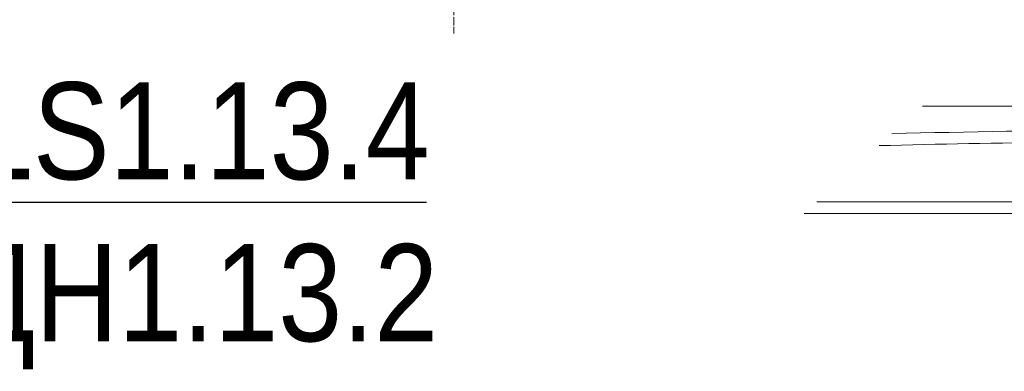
# Model space of a CAD drawing. Header units: millimetres. Extents: x -290 to 116110, y -2975 to 80225.
# Tile 27 of 247: x 54070 to 56609, y 20157 to 21063. Entities that reach past the tile are written whole.
import ezdxf
from ezdxf import colors
from ezdxf.entities.mleader import LeaderData, LeaderLine
from ezdxf.math import Vec2, Vec3

# ---------------------------------------------------------------- set-up
doc = ezdxf.new("R2010")
doc.units = ezdxf.units.MM
doc.linetypes.add('ADSK_Линия сетки', pattern=[25, 20, -2.5, 0, -2.5])
for name, color, linetype, lineweight in [('КИП_выноска', 6, 'Continuous', 25), ('Оси', 7, 'Continuous', 9), ('Парковка', 7, 'Continuous', 18), ('Элементы узлов', 7, 'Continuous', 18)]:
    doc.layers.add(name, color=color, linetype=linetype, lineweight=lineweight)
doc.styles.add('Arial', font='arial.ttf', dxfattribs={"width": 0.85, "height": 350})

# ---------------------------------------------------------------- blocks, each defined once
blk = doc.blocks.new('199_Парковочные места 3 класса и МГН - Средний класс-V62-B2_-11_400__На лист секция 4_-11_400')
at = {"layer": 'Парковка', "color": 253, "true_color": 0xaaaaaa}
for p, q in [((250, -4625), (250, -4775)), ((250, -4625), (350, -4625)), ((350, -4625), (350, -4665)), ((300, -4665), (885.6, -4665)), ((300, -4735), (949, -4735)), ((350, -4735), (350, -4775)), ((250, -4775), (350, -4775))]:
    blk.add_line(p, q, dxfattribs=at)
blk.add_arc((300, -4700), 35, 90, 270, dxfattribs=at)
at = {"layer": 'Элементы узлов', "color": 253, "true_color": 0xaaaaaa}
for p, q in [((707.7, -2069.1), (707.7, -3097.2)), ((677.7, -2516.2), (677.7, -3064)), ((580.6, -4328.2), (564.6, -4327.2)), ((564.6, -4327.2), (580.6, -4328.2))]:
    blk.add_line(p, q, dxfattribs=at)
for centre, radius, start, end in [((122294.8, -2693.9), 121863.7, 179.529578, 180.046118), ((122294.8, -2693.9), 121863.7, 179.529578, 180.046118), ((29999.8, -2117.9), 29507.5, 179.16337, 181.46149), ((29999.8, -2117.9), 29477.5, 180.62835, 181.52725), ((9206.1, -3181.8), 8800.8, 186.64422, 186.88355), ((9206.1, -3181.8), 8800.8, 186.64422, 186.88355), ((571.1, -4224.2), 103.1, 186.8835, 266.3593), ((571.1, -4224.2), 103.1, 186.8835, 266.3593)]:
    blk.add_arc(centre, radius, start, end, dxfattribs=at)
blk = doc.blocks.new('135_SLK_GD_AR_rvt-1-B2_-11_400__На лист секция 4_-11_400')
at = {"layer": 'Парковка', "color": 253, "lineweight": 18, "true_color": 0xaaaaaa, "rotation": 269.999999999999}
blk.add_blockref('199_Парковочные места 3 класса и МГН - Средний класс-V62-B2_-11_400__На лист секция 4_-11_400', (-13076409.7, -9277690.3), dxfattribs=at)
blk = doc.blocks.new('A$Cc005853f')
at = {"layer": 'Оси', "color": 253, "linetype": 'ADSK_Линия сетки', "true_color": 0xaaaaaa}
blk.add_line((53103.1, 2607.6), (53103.1, 76892.2), dxfattribs=at)
at = {"lineweight": 5}
blk.add_blockref('135_SLK_GD_AR_rvt-1-B2_-11_400__На лист секция 4_-11_400', (13133512.8, 9298039.8), dxfattribs=at)
blk = doc.blocks.new('_None')

msp = doc.modelspace()

# ---------------------------------------------------------------- block references
msp.add_blockref('A$Cc005853f', (2087, 921.7))

# ---------------------------------------------------------------- next in the draw order: leaders
at = {"layer": 'КИП_выноска'}
ml = msp.add_multileader_mtext('Standard', dxfattribs=at)
ml.set_content('LS1.13.1...LS1.13.4\\PДН1.13.1, ДН1.13.2', color=256, style='Arial')
ml.set_leader_properties(color=256, linetype='ByLayer', lineweight=-1)
ml.set_arrow_properties(name='NONE')
ml.build(insert=Vec2(0, 0))
ml.multileader.update_dxf_attribs({"has_dogleg": 0, "text_left_attachment_type": 6, "text_right_attachment_type": 6, "dogleg_length": 0.5, "arrow_head_size": 300})
ctx = ml.context
ctx.base_point, ctx.char_height, ctx.arrow_head_size, ctx.landing_gap_size, ctx.plane_origin = Vec3(52403.3, 20593.3), 250, 300, 100, Vec3(52948.5, 18041.1)
ctx.left_attachment, ctx.right_attachment = 6, 6
notes = []
notes.append((ctx, [(0, (1, 1, 0), (52402.8, 20593.3), (1, 0), 0.5, [(0, [(51619.9, 18357.2)], 0, [])])]))
ctx.mtext.insert, ctx.mtext.width, ctx.mtext.flow_direction = Vec3(52503.3, 20901.6), 3078.848, 5
ctx.mtext.has_bg_fill, ctx.mtext.bg_color, ctx.mtext.bg_scale_factor, ctx.mtext.bg_transparency, ctx.mtext.use_window_bg_color = 1, -1027028792, 1.5, 0, 1
for ctx, leaders in notes:
    for number, flags, end, landing, length, lines in leaders:
        leader = LeaderData()
        leader.index, (leader.has_last_leader_line, leader.has_dogleg_vector, leader.attachment_direction) = number, flags
        leader.last_leader_point, leader.dogleg_vector, leader.dogleg_length = Vec3(end), Vec3(landing), length
        for number, points, colour, breaks in lines:
            line = LeaderLine()
            line.index, line.vertices, line.color, line.breaks = number, Vec3.list(points), colors.encode_raw_color(colour), breaks
            leader.lines.append(line)
        ctx.leaders.append(leader)

doc.saveas('drawing.dxf')
